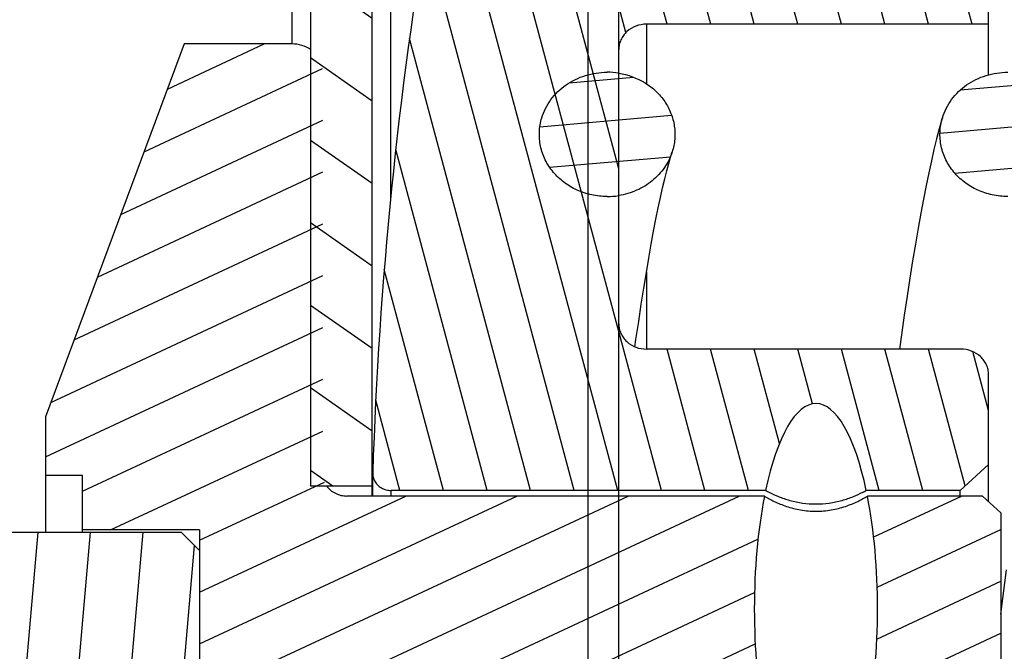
# Model space of a CAD drawing. Header units: inches. Extents: x 0 to 23.4, y 0 to 16.5.
# Tile 21 of 38: x 8.8 to 10, y 11.2 to 12. Entities that reach past the tile are written whole.
import ezdxf

# ---------------------------------------------------------------- set-up
doc = ezdxf.new("R2010")
doc.units = ezdxf.units.IN
doc.header["$LTSCALE"] = 1.2862204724
doc.header["$MEASUREMENT"] = 0
doc.layers.get('0').update_dxf_attribs({"linetype": 'CONTINUOUS'})
doc.layers.add('030__DIMS', color=7, linetype='CONTINUOUS')
doc.styles.get("Standard").update_dxf_attribs({"font": 'txt', "width": 0.8})
doc.dimstyles.new('DIMSTYLE_2', dxfattribs={"dimtxt": 0.15625, "dimasz": 0.1875, "dimexe": 0.125, "dimexo": 0.0625, "dimgap": 0.078125, "dimtad": 0, "dimtih": 1, "dimtoh": 1, "dimlfac": 0.5, "dimzin": 4, "dimdsep": 46, "dimtxsty": 'STANDARD', "dimblk": '_FILLED', "dimblk1": '_FILLED', "dimblk2": '_FILLED', "dimcen": 0.09, "dimazin": 1, "dimtfac": 1, "dimtofl": 0, "dimtmove": 0, "dimatfit": 3, "dimldrblk": '_FILLED', "dimfxl": 1, "dimtolj": 1, "dimtzin": 4, "dimarcsym": 0})

# ---------------------------------------------------------------- blocks, each defined once
blk = doc.blocks.new('_FILLED')
at = {"color": 0, "linetype": 'BYBLOCK'}
blk.add_solid([(0, 0), (-1, 0.1666666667), (-1, -0.1666666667)], dxfattribs=at)
blk = doc.blocks.new('*D1')
at = {"layer": '030__DIMS', "color": 7, "linetype": 'CONTINUOUS'}
for p, q in [((11.713686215, 11.7671579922), (11.713686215, 9.3507999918)), ((9.5247098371, 10.0213108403), (9.5247098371, 9.3507999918)), ((9.5247098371, 9.4757999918), (10.291073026, 9.4757999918)), ((11.713686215, 9.4757999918), (10.947323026, 9.4757999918))]:
    blk.add_line(p, q, dxfattribs=at)
at = {"layer": '030__DIMS', "color": 7, "linetype": 'CONTINUOUS', "xscale": 0.1875, "yscale": 0.1875, "zscale": 0.1875, "rotation": 180}
blk.add_blockref('_FILLED', (9.5247098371, 9.4757999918), dxfattribs=at)
at = {"layer": '030__DIMS', "color": 7, "linetype": 'CONTINUOUS', "xscale": 0.1875, "yscale": 0.1875, "zscale": 0.1875}
blk.add_blockref('_FILLED', (11.713686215, 9.4757999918), dxfattribs=at)
at = {"layer": '030__DIMS', "color": 7, "linetype": 'CONTINUOUS', "insert": (10.619198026, 9.5539249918), "char_height": 0.15625, "width": 1.125, "attachment_point": 2, "line_spacing_factor": 0.9}
blk.add_mtext('27.8\\PMUELLE L1', dxfattribs=at)

msp = doc.modelspace()

# ---------------------------------------------------------------- hatches: boundary and pattern name
at = {"linetype": 'CONTINUOUS'}
h = msp.add_hatch(dxfattribs=at)
h.set_pattern_fill('default__20', scale=0.2068860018, angle=5, style=0, pattern_type=0)
h.set_pattern_definition([(5, (0, 0), (-0.0180313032, 0.2060987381), [])])
edge = h.paths.add_edge_path()
edge.add_line((8.3042373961, 11.1373541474), (8.6034499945, 11.1373541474))
edge.add_line((8.6034499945, 11.1373541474), (8.6034499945, 10.9011336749))
edge.add_line((8.4223476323, 10.9011336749), (8.6034499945, 10.9011336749))
edge.add_line((8.4223476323, 10.9011336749), (8.4223476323, 10.3302675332))
edge.add_line((8.4223476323, 10.3302675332), (8.5010877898, 10.2515273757))
edge.add_line((8.5010877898, 10.2515273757), (9.1073870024, 10.2515273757))
edge.add_line((9.1073870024, 10.2515273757), (9.1310090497, 10.2279053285))
edge.add_line((9.1310090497, 10.2279053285), (9.1310090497, 10.0664880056))
edge.add_line((9.1310090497, 10.0664880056), (10.3908515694, 10.0664880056))
edge.add_line((10.3908515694, 10.0664880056), (10.4302216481, 10.0271179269))
edge.add_line((10.4302216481, 10.0271179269), (10.4302216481, 9.8302675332))
edge.add_line((10.4302216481, 9.8302675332), (10.3908515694, 9.7908974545))
edge.add_line((8.2648673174, 9.7908974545), (10.3908515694, 9.7908974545))
edge.add_line((8.2254972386, 9.8302675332), (8.2648673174, 9.7908974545))
edge.add_line((8.2254972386, 10.212157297), (8.2254972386, 9.8302675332))
edge.add_line((8.1625051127, 10.212157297), (8.2254972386, 10.212157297))
edge.add_line((8.1625051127, 10.212157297), (8.1625051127, 10.3105824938))
edge.add_line((8.1625051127, 10.3105824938), (7.4538436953, 10.3105824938))
edge.add_line((7.4538436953, 10.4877478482), (7.4538436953, 10.3105824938))
edge.add_line((7.4932137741, 10.5271179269), (7.4538436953, 10.4877478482))
edge.add_line((7.4932137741, 10.5271179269), (8.2254972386, 10.5271179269))
edge.add_line((8.2254972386, 10.9719998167), (8.2254972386, 10.5271179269))
edge.add_line((8.2254972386, 10.9719998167), (8.3042373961, 10.9719998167))
edge.add_line((8.3042373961, 11.1373541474), (8.3042373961, 10.9719998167))
edge = h.paths.add_edge_path()
edge.add_line((8.3042373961, 11.3735746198), (8.6034499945, 11.3735746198))
edge.add_line((8.3042373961, 11.5389289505), (8.3042373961, 11.3735746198))
edge.add_line((8.2254972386, 11.5389289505), (8.3042373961, 11.5389289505))
edge.add_line((8.2254972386, 11.9838108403), (8.2254972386, 11.5389289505))
edge.add_line((7.4932137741, 11.9838108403), (8.2254972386, 11.9838108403))
edge.add_line((7.4932137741, 11.9838108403), (7.4538436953, 12.023180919))
edge.add_line((7.4538436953, 12.2003462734), (7.4538436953, 12.023180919))
edge.add_line((8.1625051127, 12.2003462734), (7.4538436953, 12.2003462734))
edge.add_line((8.1625051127, 12.2003462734), (8.1625051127, 12.2987714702))
edge.add_line((8.1625051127, 12.2987714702), (8.2254972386, 12.2987714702))
edge.add_line((8.2254972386, 12.680661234), (8.2254972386, 12.2987714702))
edge.add_line((8.2254972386, 12.680661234), (8.2648673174, 12.7200313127))
edge.add_line((8.2648673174, 12.7200313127), (8.2648673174, 13.4183366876))
edge.add_line((8.2648673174, 13.4183366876), (8.3908515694, 13.5443209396))
edge.add_line((8.3908515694, 13.5443209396), (8.3908515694, 13.938021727))
edge.add_line((8.3908515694, 13.938021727), (8.434158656, 14.1191240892))
edge.add_line((8.434158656, 14.1191240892), (8.3908515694, 14.1348721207))
edge.add_line((8.3908515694, 14.1348721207), (8.434158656, 14.3159744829))
edge.add_line((8.434158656, 14.3159744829), (8.3908515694, 14.3263305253))
edge.add_line((8.3908515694, 14.3263305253), (8.434158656, 14.5074328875))
edge.add_line((8.434158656, 14.5074328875), (8.3908515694, 14.523180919))
edge.add_line((8.3908515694, 14.523180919), (8.434158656, 14.7042832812))
edge.add_line((8.434158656, 14.7042832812), (8.3908515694, 14.7200313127))
edge.add_line((8.3908515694, 14.7200313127), (8.434158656, 14.9011336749))
edge.add_line((8.434158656, 14.9011336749), (8.5207728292, 14.9011336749))
edge.add_line((8.5207728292, 12.2594013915), (8.5207728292, 14.9011336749))
edge.add_line((8.5207728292, 12.2594013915), (8.5010877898, 12.2594013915))
edge.add_line((8.4223476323, 12.180661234), (8.5010877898, 12.2594013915))
edge.add_line((8.4223476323, 12.180661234), (8.4223476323, 11.6097950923))
edge.add_line((8.4223476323, 11.6097950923), (8.6034499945, 11.6097950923))
edge.add_line((8.6034499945, 11.6097950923), (8.6034499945, 11.3735746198))
edge = h.paths.add_edge_path()
edge.add_line((9.0522688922, 12.7200313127), (10.3908515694, 12.7200313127))
edge.add_line((10.4302216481, 12.680661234), (10.3908515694, 12.7200313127))
edge.add_line((10.4302216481, 12.680661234), (10.4302216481, 12.4838108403))
edge.add_line((10.3908515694, 12.4444407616), (10.4302216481, 12.4838108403))
edge.add_line((9.1310090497, 12.4444407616), (10.3908515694, 12.4444407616))
edge.add_line((9.1310090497, 12.4444407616), (9.1310090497, 12.2830234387))
edge.add_line((9.1073870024, 12.2594013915), (9.1310090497, 12.2830234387))
edge.add_line((9.1073870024, 12.2594013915), (8.7963633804, 12.2594013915))
edge.add_line((8.7963633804, 12.2594013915), (8.7963633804, 14.9011336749))
edge.add_line((8.7963633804, 14.9011336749), (8.8829775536, 14.9011336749))
edge.add_line((8.9262846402, 14.7200313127), (8.8829775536, 14.9011336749))
edge.add_line((8.8829775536, 14.7042832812), (8.9262846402, 14.7200313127))
edge.add_line((8.9262846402, 14.523180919), (8.8829775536, 14.7042832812))
edge.add_line((8.8829775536, 14.5074328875), (8.9262846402, 14.523180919))
edge.add_line((8.9262846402, 14.3263305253), (8.8829775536, 14.5074328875))
edge.add_line((8.8829775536, 14.3159744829), (8.9262846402, 14.3263305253))
edge.add_line((8.9262846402, 14.1348721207), (8.8829775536, 14.3159744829))
edge.add_line((8.8829775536, 14.1191240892), (8.9262846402, 14.1348721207))
edge.add_line((8.9262846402, 13.938021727), (8.8829775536, 14.1191240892))
edge.add_line((8.9262846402, 13.5443209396), (8.9262846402, 13.938021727))
edge.add_line((9.0522688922, 13.4183366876), (8.9262846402, 13.5443209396))
edge.add_line((9.0522688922, 12.7200313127), (9.0522688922, 13.4183366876))
h = msp.add_hatch(dxfattribs=at)
h.set_pattern_fill('default__21', scale=0.222877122, angle=285, style=0, pattern_type=0)
h.set_pattern_definition([(285, (0, 0), (0.2152827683, 0.0576848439), [])])
edge = h.paths.add_edge_path()
edge.add_line((9.5247098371, 9.9464092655), (10.902662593, 9.9464092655))
edge.add_line((9.5247098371, 9.9464092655), (9.5247098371, 10.0822360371))
edge.add_line((9.5010877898, 10.1058580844), (9.5247098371, 10.0822360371))
edge.add_line((9.5010877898, 10.1058580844), (9.2333712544, 10.1058580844))
edge.add_line((9.2097492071, 10.1294801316), (9.2333712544, 10.1058580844))
edge.add_line((9.2097492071, 10.2082202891), (9.2097492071, 10.1294801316))
edge.add_line((9.2333712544, 10.2318423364), (9.2097492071, 10.2082202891))
edge.add_line((9.2333712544, 10.2318423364), (11.8869145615, 10.2318423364))
edge.add_line((11.8869145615, 10.8617635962), (11.8869145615, 10.2318423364))
edge.add_line((11.0837649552, 10.8617635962), (11.8869145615, 10.8617635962))
edge.add_line((11.0207728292, 10.9247557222), (11.0837649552, 10.8617635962))
edge.add_line((11.0207728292, 11.0586139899), (11.0207728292, 10.9247557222))
edge.add_line((11.0207728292, 11.0586139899), (12.2412452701, 11.0586139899))
edge.add_line((12.2412452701, 11.0586139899), (12.2412452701, 10.8223935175))
edge.add_line((12.2412452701, 10.8223935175), (12.2018751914, 10.7830234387))
edge.add_line((12.0837649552, 10.7830234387), (12.2018751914, 10.7830234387))
edge.add_line((12.0837649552, 10.7830234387), (12.0837649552, 10.0743620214))
edge.add_line((10.902662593, 10.0743620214), (12.0837649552, 10.0743620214))
edge.add_line((10.902662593, 10.0743620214), (10.902662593, 9.9464092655))
edge = h.paths.add_edge_path()
edge.add_line((9.5247098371, 12.5645195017), (10.902662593, 12.5645195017))
edge.add_line((10.902662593, 12.5645195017), (10.902662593, 12.4365667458))
edge.add_line((10.902662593, 12.4365667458), (12.0837649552, 12.4365667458))
edge.add_line((12.0837649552, 12.4365667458), (12.0837649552, 11.7279053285))
edge.add_line((12.0837649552, 11.7279053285), (12.2018751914, 11.7279053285))
edge.add_line((12.2412452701, 11.6885352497), (12.2018751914, 11.7279053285))
edge.add_line((12.2412452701, 11.6885352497), (12.2412452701, 11.4523147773))
edge.add_line((12.2412452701, 11.4523147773), (11.0207728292, 11.4523147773))
edge.add_line((11.0207728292, 11.586173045), (11.0207728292, 11.4523147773))
edge.add_line((11.0207728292, 11.586173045), (11.0837649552, 11.649165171))
edge.add_line((11.0837649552, 11.649165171), (11.8869145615, 11.649165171))
edge.add_line((11.8869145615, 12.2790864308), (11.8869145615, 11.649165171))
edge.add_line((9.2333712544, 12.2790864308), (11.8869145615, 12.2790864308))
edge.add_line((9.2333712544, 12.2790864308), (9.2097492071, 12.3027084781))
edge.add_line((9.2097492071, 12.3814486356), (9.2097492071, 12.3027084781))
edge.add_line((9.2097492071, 12.3814486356), (9.2333712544, 12.4050706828))
edge.add_line((9.5010877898, 12.4050706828), (9.2333712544, 12.4050706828))
edge.add_line((9.5010877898, 12.4050706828), (9.5247098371, 12.4286927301))
edge.add_line((9.5247098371, 12.4286927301), (9.5247098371, 12.5645195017))
h = msp.add_hatch(dxfattribs=at)
h.set_pattern_fill('default__22', scale=0.0864058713, angle=325, style=0, pattern_type=0)
h.set_pattern_definition([(325, (0, 0), (0.0495603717, 0.0707795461), [])])
edge = h.paths.add_edge_path()
edge.add_line((9.1310090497, 11.0979840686), (9.2097492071, 11.0979840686))
edge.add_line((9.2097492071, 11.0979840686), (9.2097492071, 10.0743620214))
edge.add_line((9.1310090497, 10.0743620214), (9.2097492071, 10.0743620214))
edge.add_line((9.1310090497, 11.0979840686), (9.1310090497, 10.0743620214))
edge = h.paths.add_edge_path()
edge.add_line((9.1310090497, 11.4129446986), (9.2097492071, 11.4129446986))
edge.add_line((9.1310090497, 12.4365667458), (9.1310090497, 11.4129446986))
edge.add_line((9.1310090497, 12.4365667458), (9.2097492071, 12.4365667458))
edge.add_line((9.2097492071, 12.4365667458), (9.2097492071, 11.4129446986))
h = msp.add_hatch(dxfattribs=at)
h.set_pattern_fill('default__24', scale=0.0537671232, angle=285, style=0, pattern_type=0)
h.set_pattern_definition([(285, (0, 0), (0.0519350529, 0.0139159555), [])])
edge = h.paths.add_edge_path()
edge.add_line((9.5247098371, 11.970497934), (9.5247098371, 11.6202037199))
edge.add_ellipse((9.5601429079, 11.6202037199), major_axis=(0.0354330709, 0), ratio=0.9172652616, start_angle=-180, end_angle=-90)
edge.add_line((9.9617177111, 11.5877021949), (9.5601429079, 11.5877021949))
edge.add_ellipse((9.9617177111, 11.5552006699), major_axis=(0.0354330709, -0), ratio=0.9172652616, start_angle=0, end_angle=90)
edge.add_line((9.997150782, 11.5552006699), (9.997150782, 11.4403619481))
edge.add_line((9.997150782, 11.4403619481), (9.9609303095, 11.407138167))
edge.add_line((9.9609303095, 11.407138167), (9.8409680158, 11.407138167))
edge.add_spline(control_points=[(9.776678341, 11.5181596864), (9.779146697, 11.5181596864), (9.7840841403, 11.5174089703), (9.791759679, 11.5137150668), (9.7989050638, 11.5078520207), (9.8055317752, 11.5002436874), (9.8116772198, 11.4911276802), (9.8174109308, 11.4806251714), (9.8227797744, 11.4687836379), (9.8278181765, 11.4555944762), (9.8325436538, 11.441008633), (9.8369516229, 11.4249762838), (9.8396717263, 11.4132538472), (9.8409680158, 11.407138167)], knot_values=[0, 0, 0, 0, 0.0909090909, 0.1818181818, 0.2727272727, 0.3636363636, 0.4545454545, 0.5454545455, 0.6363636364, 0.7272727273, 0.8181818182, 0.9090909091, 1, 1, 1, 1], degree=3, periodic=0)
edge.add_spline(control_points=[(9.776678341, 11.5181596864), (9.773959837, 11.5181596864), (9.7685397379, 11.5172532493), (9.7601274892, 11.5127921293), (9.7524298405, 11.505834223), (9.7453475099, 11.4968910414), (9.7388115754, 11.4862015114), (9.7327411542, 11.4738818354), (9.7270840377, 11.45995309), (9.7218028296, 11.4443501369), (9.7168838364, 11.4269571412), (9.7138362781, 11.4139677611), (9.7123886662, 11.407138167)], knot_values=[0, 0, 0, 0, 0.1, 0.2, 0.3, 0.4, 0.5, 0.6, 0.7, 0.8, 0.9, 1, 1, 1, 1], degree=3, periodic=0)
edge.add_line((9.7123886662, 11.407138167), (9.2340390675, 11.407138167))
edge.add_ellipse((9.2340390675, 11.4288058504), major_axis=(0.0236220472, -0), ratio=0.9172652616, start_angle=178.434449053, end_angle=-90)
edge.add_ellipse((15.5763830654, 11.2554643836), major_axis=(6.3687807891, 0), ratio=0.9172652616, start_angle=171.8831831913, end_angle=178.434449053)
edge.add_ellipse((9.3221206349, 12.1474506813), major_axis=(0.0393700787, -0), ratio=0.9172652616, start_angle=90, end_angle=171.8831831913)
edge.add_line((9.997150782, 12.1835634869), (9.3221206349, 12.1835634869))
edge.add_line((9.997150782, 12.1835634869), (9.997150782, 12.002999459))
edge.add_line((9.997150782, 12.002999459), (9.5601429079, 12.002999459))
edge.add_ellipse((9.5601429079, 11.970497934), major_axis=(0.0354330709, 0), ratio=0.9172652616, start_angle=90, end_angle=180)
edge = h.paths.add_edge_path()
edge.add_line((9.5247098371, 10.8907250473), (9.5247098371, 10.5404308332))
edge.add_ellipse((9.5601429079, 10.5404308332), major_axis=(0.0354330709, 0), ratio=0.9172652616, start_angle=540, end_angle=630, ccw=False)
edge.add_line((9.997150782, 10.5079293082), (9.5601429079, 10.5079293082))
edge.add_line((9.997150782, 10.5079293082), (9.997150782, 10.3273652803))
edge.add_line((9.997150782, 10.3273652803), (9.3221206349, 10.3273652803))
edge.add_ellipse((9.3221206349, 10.3634780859), major_axis=(0.0393700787, 0), ratio=0.9172652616, start_angle=188.1168168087, end_angle=270, ccw=False)
edge.add_ellipse((15.5763830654, 11.2554643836), major_axis=(6.3687807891, -0), ratio=0.9172652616, start_angle=181.565550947, end_angle=188.1168168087, ccw=False)
edge.add_ellipse((9.2340390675, 11.0821229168), major_axis=(0.0236220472, 0), ratio=0.9172652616, start_angle=450, end_angle=541.565550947, ccw=False)
edge.add_line((9.7123886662, 11.1037906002), (9.2340390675, 11.1037906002))
edge.add_spline(control_points=[(9.7123886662, 11.1037906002), (9.7136849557, 11.09767492), (9.7164050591, 11.0859524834), (9.7208130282, 11.0699201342), (9.7255385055, 11.055334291), (9.7305769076, 11.0421451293), (9.7359457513, 11.0303035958), (9.7416794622, 11.019801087), (9.7478249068, 11.0106850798), (9.7544516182, 11.0030767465), (9.761597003, 10.9972137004), (9.7692725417, 10.9935197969), (9.774209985, 10.9927690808), (9.776678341, 10.9927690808)], knot_values=[0, 0, 0, 0, 0.0909090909, 0.1818181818, 0.2727272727, 0.3636363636, 0.4545454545, 0.5454545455, 0.6363636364, 0.7272727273, 0.8181818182, 0.9090909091, 1, 1, 1, 1], degree=3, periodic=0)
edge.add_spline(control_points=[(9.8409680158, 11.1037906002), (9.8395204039, 11.0969610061), (9.8364728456, 11.083971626), (9.8315538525, 11.0665786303), (9.8262726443, 11.0509756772), (9.8206155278, 11.0370469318), (9.8145451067, 11.0247272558), (9.8080091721, 11.0140377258), (9.8009268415, 11.0050945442), (9.7932291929, 10.9981366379), (9.7848169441, 10.9936755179), (9.7793968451, 10.9927690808), (9.776678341, 10.9927690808)], knot_values=[0, 0, 0, 0, 0.1, 0.2, 0.3, 0.4, 0.5, 0.6, 0.7, 0.8, 0.9, 1, 1, 1, 1], degree=3, periodic=0)
edge.add_line((9.9609303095, 11.1037906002), (9.8409680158, 11.1037906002))
edge.add_line((9.997150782, 11.0705668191), (9.9609303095, 11.1037906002))
edge.add_line((9.997150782, 11.0705668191), (9.997150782, 10.9557280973))
edge.add_ellipse((9.9617177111, 10.9557280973), major_axis=(0.0354330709, -0), ratio=0.9172652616, start_angle=270, end_angle=360, ccw=False)
edge.add_line((9.9617177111, 10.9232265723), (9.5601429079, 10.9232265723))
edge.add_ellipse((9.5601429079, 10.8907250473), major_axis=(0.0354330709, -0), ratio=0.9172652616, start_angle=450, end_angle=540, ccw=False)
h = msp.add_hatch(dxfattribs=at)
h.set_pattern_fill('default__23', scale=0.0600140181, angle=205, style=0, pattern_type=0)
h.set_pattern_definition([(205, (0, 0), (0.02536302, -0.054391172), [])])
edge = h.paths.add_edge_path()
edge.add_line((8.9892767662, 11.3565802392), (8.9892767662, 11.154348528))
edge.add_line((8.9892767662, 11.3565802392), (8.839670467, 11.3565802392))
edge.add_line((8.839670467, 11.3565802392), (8.839670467, 11.4262163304))
edge.add_line((8.839670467, 11.4262163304), (8.7924263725, 11.4262163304))
edge.add_line((8.7924263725, 11.5010314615), (8.7924263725, 11.4262163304))
edge.add_line((8.9695917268, 11.9777204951), (8.7924263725, 11.5010314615))
edge.add_line((9.1073870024, 11.9777204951), (8.9695917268, 11.9777204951))
edge.add_ellipse((9.1073870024, 11.9416076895), major_axis=(0.0393700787, 0), ratio=0.9172652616, start_angle=0, end_angle=90)
edge.add_line((9.1467570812, 11.9416076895), (9.1467570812, 11.4280835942))
edge.add_ellipse((9.1774657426, 11.4280835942), major_axis=(0.0307086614, 0), ratio=0.9172652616, start_angle=-180, end_angle=-90)
edge.add_line((9.710911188, 11.3999156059), (9.1774657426, 11.3999156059))
edge.add_spline(control_points=[(9.710911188, 11.3999156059), (9.706633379, 11.3782375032), (9.7002881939, 11.332816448), (9.6967614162, 11.2553293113), (9.7002952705, 11.1781105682), (9.706633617, 11.1326900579), (9.710911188, 11.1110131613)], knot_values=[0, 0, 0, 0, 0.25, 0.5, 0.75, 1, 1, 1, 1], degree=3, periodic=0)
edge.add_line((9.710911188, 11.1110131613), (9.1774657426, 11.1110131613))
edge.add_ellipse((9.1774657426, 11.082845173), major_axis=(0.0307086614, -0), ratio=0.9172652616, start_angle=450, end_angle=540, ccw=False)
edge.add_line((9.1467570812, 11.082845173), (9.1467570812, 10.5693210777))
edge.add_ellipse((9.1073870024, 10.5693210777), major_axis=(0.0393700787, -0), ratio=0.9172652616, start_angle=270, end_angle=360, ccw=False)
edge.add_line((9.1073870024, 10.5332082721), (8.9695917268, 10.5332082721))
edge.add_line((8.9695917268, 10.5332082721), (8.7924263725, 11.0098973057))
edge.add_line((8.7924263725, 11.0847124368), (8.7924263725, 11.0098973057))
edge.add_line((8.839670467, 11.0847124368), (8.7924263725, 11.0847124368))
edge.add_line((8.839670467, 11.154348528), (8.839670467, 11.0847124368))
edge.add_line((8.9892767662, 11.154348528), (8.839670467, 11.154348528))
edge = h.paths.add_edge_path()
edge.add_line((10.0128988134, 11.3782479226), (10.0128988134, 11.1326808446))
edge.add_line((9.9892767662, 11.1110131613), (10.0128988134, 11.1326808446))
edge.add_line((9.9892767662, 11.1110131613), (9.842445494, 11.1110131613))
edge.add_spline(control_points=[(9.842445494, 11.3999156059), (9.846723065, 11.3782387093), (9.8530614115, 11.332818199), (9.8565952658, 11.2555994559), (9.8530684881, 11.1781123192), (9.8467233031, 11.132691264), (9.842445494, 11.1110131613)], knot_values=[0, 0, 0, 0, 0.25, 0.5, 0.75, 1, 1, 1, 1], degree=3, periodic=0)
edge.add_line((9.9892767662, 11.3999156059), (9.842445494, 11.3999156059))
edge.add_line((9.9892767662, 11.3999156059), (10.0128988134, 11.3782479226))
h = msp.add_hatch(dxfattribs=at)
h.set_pattern_fill('default__25', scale=0.0526571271, angle=5, style=0, pattern_type=0)
h.set_pattern_definition([(5, (0, 0), (-0.004589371, 0.0524567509), [])])
edge = h.paths.add_edge_path()
edge.add_spline(control_points=[(9.7657957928, 10.7282174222), (9.7718937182, 10.7282174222), (9.7838107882, 10.7270269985), (9.801197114, 10.7218832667), (9.817054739, 10.7135501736), (9.8305338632, 10.7023728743), (9.8413208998, 10.6887645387), (9.8487664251, 10.6735917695), (9.852533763, 10.6570828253), (9.8525342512, 10.6404590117), (9.8487670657, 10.6239487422), (9.8413229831, 10.6087770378), (9.8305341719, 10.5951659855), (9.8170577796, 10.5839902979), (9.801196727, 10.5756550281), (9.7838141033, 10.5705122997), (9.7718950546, 10.5693210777), (9.7657957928, 10.5693210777)], knot_values=[0, 0, 0, 0, 0.0666666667, 0.1333333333, 0.2, 0.2666666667, 0.3333333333, 0.4, 0.4666666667, 0.5333333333, 0.6, 0.6666666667, 0.7333333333, 0.8, 0.8666666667, 0.9333333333, 1, 1, 1, 1], degree=3, periodic=0)
edge.add_spline(control_points=[(9.7657957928, 10.5693210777), (9.7596978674, 10.5693210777), (9.7477807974, 10.5705115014), (9.7303944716, 10.5756552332), (9.7145368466, 10.5839883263), (9.7010577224, 10.5951656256), (9.6902706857, 10.6087739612), (9.6828251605, 10.6239467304), (9.6790578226, 10.6404556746), (9.6790573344, 10.6570794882), (9.6828245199, 10.6735897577), (9.6902686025, 10.6887614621), (9.7010574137, 10.7023725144), (9.714533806, 10.713548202), (9.7303948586, 10.7218834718), (9.7477774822, 10.7270262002), (9.759696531, 10.7282174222), (9.7657957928, 10.7282174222)], knot_values=[0, 0, 0, 0, 0.0666666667, 0.1333333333, 0.2, 0.2666666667, 0.3333333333, 0.4, 0.4666666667, 0.5333333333, 0.6, 0.6666666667, 0.7333333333, 0.8, 0.8666666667, 0.9333333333, 1, 1, 1, 1], degree=3, periodic=0)
edge = h.paths.add_edge_path()
edge.add_spline(control_points=[(10.2776068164, 10.7282174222), (10.2837047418, 10.7282174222), (10.2956218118, 10.7270269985), (10.3130081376, 10.7218832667), (10.3288657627, 10.7135501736), (10.3423448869, 10.7023728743), (10.3531319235, 10.6887645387), (10.3605774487, 10.6735917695), (10.3643447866, 10.6570828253), (10.3643452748, 10.6404590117), (10.3605780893, 10.6239487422), (10.3531340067, 10.6087770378), (10.3423451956, 10.5951659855), (10.3288688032, 10.5839902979), (10.3130077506, 10.5756550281), (10.295625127, 10.5705122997), (10.2837060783, 10.5693210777), (10.2776068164, 10.5693210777)], knot_values=[0, 0, 0, 0, 0.0666666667, 0.1333333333, 0.2, 0.2666666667, 0.3333333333, 0.4, 0.4666666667, 0.5333333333, 0.6, 0.6666666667, 0.7333333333, 0.8, 0.8666666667, 0.9333333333, 1, 1, 1, 1], degree=3, periodic=0)
edge.add_spline(control_points=[(10.2776068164, 10.5693210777), (10.271508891, 10.5693210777), (10.259591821, 10.5705115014), (10.2422054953, 10.5756552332), (10.2263478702, 10.5839883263), (10.212868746, 10.5951656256), (10.2020817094, 10.6087739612), (10.1946361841, 10.6239467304), (10.1908688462, 10.6404556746), (10.1908683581, 10.6570794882), (10.1946355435, 10.6735897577), (10.2020796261, 10.6887614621), (10.2128684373, 10.7023725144), (10.2263448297, 10.713548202), (10.2422058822, 10.7218834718), (10.2595885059, 10.7270262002), (10.2715075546, 10.7282174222), (10.2776068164, 10.7282174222)], knot_values=[0, 0, 0, 0, 0.0666666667, 0.1333333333, 0.2, 0.2666666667, 0.3333333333, 0.4, 0.4666666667, 0.5333333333, 0.6, 0.6666666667, 0.7333333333, 0.8, 0.8666666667, 0.9333333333, 1, 1, 1, 1], degree=3, periodic=0)
edge = h.paths.add_edge_path()
edge.add_spline(control_points=[(9.509890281, 11.9416076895), (9.5159897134, 11.9416076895), (9.5279090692, 11.9404163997), (9.545292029, 11.9352734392), (9.561153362, 11.9269377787), (9.5746299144, 11.9157615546), (9.5854188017, 11.9021497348), (9.5928627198, 11.8869769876), (9.5966292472, 11.8704655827), (9.5966277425, 11.8538417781), (9.5928597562, 11.8373339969), (9.5854141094, 11.822162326), (9.5746272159, 11.8085547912), (9.5611482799, 11.7973779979), (9.5452908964, 11.7890452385), (9.5279048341, 11.783901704), (9.5159880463, 11.782711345), (9.509890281, 11.782711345)], knot_values=[0, 0, 0, 0, 0.0666666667, 0.1333333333, 0.2, 0.2666666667, 0.3333333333, 0.4, 0.4666666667, 0.5333333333, 0.6, 0.6666666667, 0.7333333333, 0.8, 0.8666666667, 0.9333333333, 1, 1, 1, 1], degree=3, periodic=0)
edge.add_spline(control_points=[(9.509890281, 11.782711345), (9.5037908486, 11.782711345), (9.4918714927, 11.7839026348), (9.4744885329, 11.7890455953), (9.4586272, 11.7973812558), (9.4451506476, 11.8085574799), (9.4343617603, 11.8221692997), (9.4269178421, 11.8373420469), (9.4231513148, 11.8538534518), (9.4231528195, 11.8704772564), (9.4269208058, 11.8869850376), (9.4343664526, 11.9021567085), (9.4451533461, 11.9157642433), (9.458632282, 11.9269410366), (9.4744896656, 11.935273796), (9.4918757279, 11.9404173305), (9.5037925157, 11.9416076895), (9.509890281, 11.9416076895)], knot_values=[0, 0, 0, 0, 0.0666666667, 0.1333333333, 0.2, 0.2666666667, 0.3333333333, 0.4, 0.4666666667, 0.5333333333, 0.6, 0.6666666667, 0.7333333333, 0.8, 0.8666666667, 0.9333333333, 1, 1, 1, 1], degree=3, periodic=0)
edge = h.paths.add_edge_path()
edge.add_spline(control_points=[(10.0217013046, 11.9416076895), (10.027800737, 11.9416076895), (10.0397200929, 11.9404163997), (10.0571030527, 11.9352734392), (10.0729643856, 11.9269377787), (10.086440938, 11.9157615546), (10.0972298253, 11.9021497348), (10.1046737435, 11.8869769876), (10.1084402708, 11.8704655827), (10.1084387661, 11.8538417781), (10.1046707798, 11.8373339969), (10.097225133, 11.822162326), (10.0864382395, 11.8085547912), (10.0729593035, 11.7973779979), (10.05710192, 11.7890452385), (10.0397158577, 11.783901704), (10.0277990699, 11.782711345), (10.0217013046, 11.782711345)], knot_values=[0, 0, 0, 0, 0.0666666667, 0.1333333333, 0.2, 0.2666666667, 0.3333333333, 0.4, 0.4666666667, 0.5333333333, 0.6, 0.6666666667, 0.7333333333, 0.8, 0.8666666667, 0.9333333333, 1, 1, 1, 1], degree=3, periodic=0)
edge.add_spline(control_points=[(10.0217013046, 11.782711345), (10.0156018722, 11.782711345), (10.0036825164, 11.7839026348), (9.9862995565, 11.7890455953), (9.9704382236, 11.7973812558), (9.9569616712, 11.8085574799), (9.9461727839, 11.8221692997), (9.9387288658, 11.8373420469), (9.9349623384, 11.8538534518), (9.9349638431, 11.8704772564), (9.9387318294, 11.8869850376), (9.9461774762, 11.9021567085), (9.9569643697, 11.9157642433), (9.9704433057, 11.9269410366), (9.9863006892, 11.935273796), (10.0036867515, 11.9404173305), (10.0156035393, 11.9416076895), (10.0217013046, 11.9416076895)], knot_values=[0, 0, 0, 0, 0.0666666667, 0.1333333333, 0.2, 0.2666666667, 0.3333333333, 0.4, 0.4666666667, 0.5333333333, 0.6, 0.6666666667, 0.7333333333, 0.8, 0.8666666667, 0.9333333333, 1, 1, 1, 1], degree=3, periodic=0)
edge = h.paths.add_edge_path()
edge.add_spline(control_points=[(10.78941784, 10.7282174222), (10.7955157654, 10.7282174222), (10.8074328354, 10.7270269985), (10.8248191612, 10.7218832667), (10.8406767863, 10.7135501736), (10.8541559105, 10.7023728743), (10.8649429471, 10.6887645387), (10.8723884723, 10.6735917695), (10.8761558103, 10.6570828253), (10.8761562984, 10.6404590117), (10.872389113, 10.6239487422), (10.8649450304, 10.6087770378), (10.8541562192, 10.5951659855), (10.8406798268, 10.5839902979), (10.8248187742, 10.5756550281), (10.8074361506, 10.5705122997), (10.7955171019, 10.5693210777), (10.78941784, 10.5693210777)], knot_values=[0, 0, 0, 0, 0.0666666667, 0.1333333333, 0.2, 0.2666666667, 0.3333333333, 0.4, 0.4666666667, 0.5333333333, 0.6, 0.6666666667, 0.7333333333, 0.8, 0.8666666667, 0.9333333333, 1, 1, 1, 1], degree=3, periodic=0)
edge.add_spline(control_points=[(10.78941784, 10.5693210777), (10.7833199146, 10.5693210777), (10.7714028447, 10.5705115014), (10.7540165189, 10.5756552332), (10.7381588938, 10.5839883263), (10.7246797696, 10.5951656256), (10.713892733, 10.6087739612), (10.7064472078, 10.6239467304), (10.7026798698, 10.6404556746), (10.7026793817, 10.6570794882), (10.7064465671, 10.6735897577), (10.7138906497, 10.6887614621), (10.7246794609, 10.7023725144), (10.7381558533, 10.713548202), (10.7540169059, 10.7218834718), (10.7713995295, 10.7270262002), (10.7833185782, 10.7282174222), (10.78941784, 10.7282174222)], knot_values=[0, 0, 0, 0, 0.0666666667, 0.1333333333, 0.2, 0.2666666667, 0.3333333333, 0.4, 0.4666666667, 0.5333333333, 0.6, 0.6666666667, 0.7333333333, 0.8, 0.8666666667, 0.9333333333, 1, 1, 1, 1], degree=3, periodic=0)
edge = h.paths.add_edge_path()
edge.add_spline(control_points=[(11.3012288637, 10.7282174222), (11.3073267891, 10.7282174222), (11.319243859, 10.7270269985), (11.3366301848, 10.7218832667), (11.3524878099, 10.7135501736), (11.3659669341, 10.7023728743), (11.3767539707, 10.6887645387), (11.384199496, 10.6735917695), (11.3879668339, 10.6570828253), (11.387967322, 10.6404590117), (11.3842001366, 10.6239487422), (11.376756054, 10.6087770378), (11.3659672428, 10.5951659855), (11.3524908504, 10.5839902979), (11.3366297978, 10.5756550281), (11.3192471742, 10.5705122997), (11.3073281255, 10.5693210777), (11.3012288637, 10.5693210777)], knot_values=[0, 0, 0, 0, 0.0666666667, 0.1333333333, 0.2, 0.2666666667, 0.3333333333, 0.4, 0.4666666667, 0.5333333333, 0.6, 0.6666666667, 0.7333333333, 0.8, 0.8666666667, 0.9333333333, 1, 1, 1, 1], degree=3, periodic=0)
edge.add_spline(control_points=[(11.3012288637, 10.5693210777), (11.2951309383, 10.5693210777), (11.2832138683, 10.5705115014), (11.2658275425, 10.5756552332), (11.2499699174, 10.5839883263), (11.2364907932, 10.5951656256), (11.2257037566, 10.6087739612), (11.2182582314, 10.6239467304), (11.2144908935, 10.6404556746), (11.2144904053, 10.6570794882), (11.2182575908, 10.6735897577), (11.2257016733, 10.6887614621), (11.2364904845, 10.7023725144), (11.2499668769, 10.713548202), (11.2658279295, 10.7218834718), (11.2832105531, 10.7270262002), (11.2951296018, 10.7282174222), (11.3012288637, 10.7282174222)], knot_values=[0, 0, 0, 0, 0.0666666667, 0.1333333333, 0.2, 0.2666666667, 0.3333333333, 0.4, 0.4666666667, 0.5333333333, 0.6, 0.6666666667, 0.7333333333, 0.8, 0.8666666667, 0.9333333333, 1, 1, 1, 1], degree=3, periodic=0)
edge = h.paths.add_edge_path()
edge.add_spline(control_points=[(10.5335123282, 11.9416076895), (10.5396117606, 11.9416076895), (10.5515311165, 11.9404163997), (10.5689140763, 11.9352734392), (10.5847754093, 11.9269377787), (10.5982519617, 11.9157615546), (10.6090408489, 11.9021497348), (10.6164847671, 11.8869769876), (10.6202512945, 11.8704655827), (10.6202497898, 11.8538417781), (10.6164818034, 11.8373339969), (10.6090361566, 11.822162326), (10.5982492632, 11.8085547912), (10.5847703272, 11.7973779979), (10.5689129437, 11.7890452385), (10.5515268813, 11.783901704), (10.5396100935, 11.782711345), (10.5335123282, 11.782711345)], knot_values=[0, 0, 0, 0, 0.0666666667, 0.1333333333, 0.2, 0.2666666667, 0.3333333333, 0.4, 0.4666666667, 0.5333333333, 0.6, 0.6666666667, 0.7333333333, 0.8, 0.8666666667, 0.9333333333, 1, 1, 1, 1], degree=3, periodic=0)
edge.add_spline(control_points=[(10.5335123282, 11.782711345), (10.5274128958, 11.782711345), (10.51549354, 11.7839026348), (10.4981105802, 11.7890455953), (10.4822492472, 11.7973812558), (10.4687726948, 11.8085574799), (10.4579838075, 11.8221692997), (10.4505398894, 11.8373420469), (10.446773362, 11.8538534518), (10.4467748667, 11.8704772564), (10.450542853, 11.8869850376), (10.4579884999, 11.9021567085), (10.4687753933, 11.9157642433), (10.4822543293, 11.9269410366), (10.4981117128, 11.935273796), (10.5154977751, 11.9404173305), (10.5274145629, 11.9416076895), (10.5335123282, 11.9416076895)], knot_values=[0, 0, 0, 0, 0.0666666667, 0.1333333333, 0.2, 0.2666666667, 0.3333333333, 0.4, 0.4666666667, 0.5333333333, 0.6, 0.6666666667, 0.7333333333, 0.8, 0.8666666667, 0.9333333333, 1, 1, 1, 1], degree=3, periodic=0)
edge = h.paths.add_edge_path()
edge.add_spline(control_points=[(11.0453233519, 11.9416076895), (11.0514227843, 11.9416076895), (11.0633421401, 11.9404163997), (11.0807250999, 11.9352734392), (11.0965864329, 11.9269377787), (11.1100629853, 11.9157615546), (11.1208518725, 11.9021497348), (11.1282957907, 11.8869769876), (11.1320623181, 11.8704655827), (11.1320608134, 11.8538417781), (11.128292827, 11.8373339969), (11.1208471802, 11.822162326), (11.1100602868, 11.8085547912), (11.0965813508, 11.7973779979), (11.0807239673, 11.7890452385), (11.063337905, 11.783901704), (11.0514211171, 11.782711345), (11.0453233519, 11.782711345)], knot_values=[0, 0, 0, 0, 0.0666666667, 0.1333333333, 0.2, 0.2666666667, 0.3333333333, 0.4, 0.4666666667, 0.5333333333, 0.6, 0.6666666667, 0.7333333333, 0.8, 0.8666666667, 0.9333333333, 1, 1, 1, 1], degree=3, periodic=0)
edge.add_spline(control_points=[(11.0453233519, 11.782711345), (11.0392239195, 11.782711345), (11.0273045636, 11.7839026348), (11.0099216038, 11.7890455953), (10.9940602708, 11.7973812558), (10.9805837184, 11.8085574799), (10.9697948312, 11.8221692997), (10.962350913, 11.8373420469), (10.9585843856, 11.8538534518), (10.9585858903, 11.8704772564), (10.9623538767, 11.8869850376), (10.9697995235, 11.9021567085), (10.9805864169, 11.9157642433), (10.9940653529, 11.9269410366), (11.0099227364, 11.935273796), (11.0273087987, 11.9404173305), (11.0392255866, 11.9416076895), (11.0453233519, 11.9416076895)], knot_values=[0, 0, 0, 0, 0.0666666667, 0.1333333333, 0.2, 0.2666666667, 0.3333333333, 0.4, 0.4666666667, 0.5333333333, 0.6, 0.6666666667, 0.7333333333, 0.8, 0.8666666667, 0.9333333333, 1, 1, 1, 1], degree=3, periodic=0)
h = msp.add_hatch(dxfattribs=at)
h.set_pattern_fill('default__18', scale=0.0668958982, angle=85, style=0, pattern_type=0)
h.set_pattern_definition([(85, (0, 0), (-0.0666413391, 0.0058303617), [])])
edge = h.paths.add_edge_path()
edge.add_line((8.9892767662, 11.3302675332), (8.9892767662, 11.180661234))
edge.add_line((8.9892767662, 11.180661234), (8.965654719, 11.1570391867))
edge.add_line((8.2491192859, 11.1570391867), (8.965654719, 11.1570391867))
edge.add_line((8.2491192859, 11.1570391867), (8.2254972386, 11.1334171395))
edge.add_line((8.2254972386, 11.1334171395), (8.2254972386, 11.0507399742))
edge.add_line((8.2254972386, 11.0507399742), (8.0286468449, 11.0507399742))
edge.add_line((8.0286468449, 11.1767242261), (8.0286468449, 11.0507399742))
edge.add_line((7.6743161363, 11.1767242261), (8.0286468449, 11.1767242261))
edge.add_line((7.650694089, 11.2003462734), (7.6743161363, 11.1767242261))
edge.add_line((7.650694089, 11.3105824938), (7.650694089, 11.2003462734))
edge.add_line((7.650694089, 11.3105824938), (7.6743161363, 11.3342045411))
edge.add_line((7.6743161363, 11.3342045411), (8.0286468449, 11.3342045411))
edge.add_line((8.0286468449, 11.460188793), (8.0286468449, 11.3342045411))
edge.add_line((8.0286468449, 11.460188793), (8.0522688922, 11.4838108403))
edge.add_line((8.0522688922, 11.4838108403), (8.2018751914, 11.4838108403))
edge.add_line((8.2254972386, 11.460188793), (8.2018751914, 11.4838108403))
edge.add_line((8.2254972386, 11.460188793), (8.2254972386, 11.3775116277))
edge.add_line((8.2491192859, 11.3538895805), (8.2254972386, 11.3775116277))
edge.add_line((8.2491192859, 11.3538895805), (8.965654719, 11.3538895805))
edge.add_line((8.9892767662, 11.3302675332), (8.965654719, 11.3538895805))

# ---------------------------------------------------------------- linework, layer by layer
at = {"color": 7, "linetype": 'CONTINUOUS'}
for p, q in [((9.4853397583, 12.5645195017), (9.4853397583, 9.9464092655)), ((9.1310090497, 12.4444407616), (9.1310090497, 11.4129446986)), ((9.2097492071, 11.3999156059), (9.2097492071, 12.4365667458)), ((9.5247098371, 10.0838108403), (9.5247098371, 12.4271179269)), ((9.2333712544, 11.7790839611), (9.2333712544, 12.2790864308)), ((9.1073870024, 11.9777204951), (9.1073870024, 12.2594013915)), ((9.997150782, 11.9382308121), (9.997150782, 12.1835634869)), ((9.997150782, 12.002999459), (9.5601429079, 12.002999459)), ((8.9695917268, 11.9777204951), (8.7924263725, 11.5010314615)), ((9.1073870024, 11.9777204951), (8.9695917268, 11.9777204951)), ((9.9617177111, 11.5877021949), (9.5601429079, 11.5877021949)), ((9.997150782, 11.3926930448), (9.997150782, 11.5552006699)), ((8.7924263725, 11.5010314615), (8.7924263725, 11.3538895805)), ((9.997150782, 11.4403619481), (9.9609303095, 11.407138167)), ((8.839670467, 11.4262163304), (8.7924263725, 11.4262163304)), ((8.839670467, 11.3538895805), (8.839670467, 11.4262163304)), ((9.2104170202, 11.3999156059), (9.2104170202, 11.4288058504)), ((9.2104274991, 11.4294511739), (9.2104170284, 11.4288239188)), ((9.1310090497, 11.4129446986), (9.2097492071, 11.4129446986)), ((9.710911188, 11.3999156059), (9.1774657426, 11.3999156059)), ((9.7123886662, 11.407138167), (9.2340390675, 11.407138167)), ((9.9609303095, 11.407138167), (9.8409680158, 11.407138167)), ((9.9892767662, 11.3999156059), (9.842445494, 11.3999156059)), ((9.9609303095, 11.3999156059), (9.9609303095, 11.407138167)), ((9.9892767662, 11.3999156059), (10.0128988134, 11.3782479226)), ((10.0128988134, 11.3782479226), (10.0128988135, 11.1216061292)), ((8.2491192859, 11.3538895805), (8.965654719, 11.3538895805)), ((8.9892767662, 11.3565802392), (8.839670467, 11.3565802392)), ((8.9892767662, 11.3302675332), (8.965654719, 11.3538895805)), ((8.9892767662, 11.3565802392), (8.9892767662, 11.154348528))]:
    msp.add_line(p, q, dxfattribs=at)
at = {"color": 9, "linetype": 'CONTINUOUS'}
for p, q in [((9.5601429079, 12.002999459), (9.5601429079, 11.9268273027)), ((9.5601429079, 11.6860783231), (9.5601429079, 11.5877021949)), ((9.2340390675, 11.3999156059), (9.2340390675, 11.407138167))]:
    msp.add_line(p, q, dxfattribs=at)
at = {"color": 7, "linetype": 'CONTINUOUS'}
for points in [[(9.9382012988, 11.8832624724), (9.9375625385, 11.8811092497), (9.9341643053, 11.869122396), (9.9308022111, 11.8563755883), (9.9274552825, 11.8428059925), (9.9241118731, 11.8283762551), (9.920760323, 11.8130419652), (9.9173936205, 11.7967743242), (9.9140046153, 11.7795409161), (9.9105896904, 11.7613255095), (9.9071447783, 11.7421097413), (9.9036684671, 11.7218910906), (9.9001591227, 11.7006683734), (9.896615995, 11.678448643), (9.8930383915, 11.6552428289), (9.8894262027, 11.6310694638), (9.8857793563, 11.6059515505), (9.8831987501, 11.5877021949)], [(9.5454285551, 11.5907292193), (9.5467704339, 11.6000241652), (9.5501905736, 11.6230688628), (9.5535403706, 11.6449781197), (9.5568232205, 11.6657753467), (9.5600440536, 11.6854947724), (9.5632023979, 11.7041389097), (9.5662991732, 11.7217218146), (9.5693334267, 11.7382496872), (9.572304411, 11.7537332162), (9.5752097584, 11.7681780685), (9.5780472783, 11.7815946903), (9.5808112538, 11.793981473), (9.5834970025, 11.8053473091), (9.5860915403, 11.815673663), (9.5885828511, 11.8249575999), (9.5909497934, 11.8331757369), (9.5929562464, 11.8396559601)], [(10.0128988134, 11.2490218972), (10.0198962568, 11.3057620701)]]:
    msp.add_lwpolyline(points, dxfattribs=at)
for centre, radius, start, end in [((14.579859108, 11.2547099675), 5.3722742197, 170.3744547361, 178.1360408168), ((9.5098280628, 11.8483193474), 0.0932883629, 80.8090110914, 89.961786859), ((9.5098280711, 11.8759996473), 0.0932883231, 270.0382080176, 279.1909745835), ((9.7738427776, 11.5122137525), 0.1217270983, 239.6785031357, 242.1831962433), ((9.7806571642, 11.5101547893), 0.1193726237, 297.7595820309, 300.3467443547)]:
    msp.add_arc(centre, radius, start, end, dxfattribs=at)
for major_axis, start_param, end_param in [((0, 0.2626953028), 5.3278993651, 7.2384712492), ((-0, 0.2626953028), 0.988574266, 2.1530183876), ((0, 0.2626953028), 4.1301669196, 5.2946110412)]:
    msp.add_ellipse((9.776678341, 11.2554643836), major_axis=major_axis, ratio=0.2997394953, start_param=start_param, end_param=end_param, dxfattribs=at)
for points, knots in [([(9.5601429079, 12.002999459), (9.5555478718, 12.002999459), (9.5463753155, 12.001361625), (9.5364804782, 11.9953498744), (9.5305239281, 11.9887160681), (9.5272104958, 11.983052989), (9.5251738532, 11.9769019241), (9.5247098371, 11.9726219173), (9.5247098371, 11.970497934)], [0, 0, 0, 0, 0.2592324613, 0.5127395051, 0.6370108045, 0.7592913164, 0.8801738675, 1, 1, 1, 1]), ([(9.1310259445, 11.9704855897), (9.1276207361, 11.9728309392), (9.1199682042, 11.9764902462), (9.1115866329, 11.9777204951), (9.1073870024, 11.9777204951)], [0, 0, 0, 0, 0.4961073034, 1, 1, 1, 1]), ([(9.4263871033, 11.8832514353), (9.428882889, 11.8916080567), (9.4371241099, 11.9077075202), (9.4567559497, 11.9267105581), (9.4819260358, 11.9387669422), (9.5005549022, 11.9416076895), (9.509890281, 11.9416076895)], [0, 0, 0, 0, 0.2409170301, 0.4882487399, 0.7421213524, 1, 1, 1, 1]), ([(9.5247286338, 11.9404100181), (9.5365180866, 11.9385074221), (9.5538497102, 11.932258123), (9.5726069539, 11.9177652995), (9.583894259, 11.9044831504), (9.5919837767, 11.8893401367), (9.5963270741, 11.8729169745), (9.5968499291, 11.8560391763), (9.594665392, 11.8449838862), (9.5929592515, 11.8396655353)], [0, 0, 0, 0, 0.2596628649, 0.3872280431, 0.5125280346, 0.635766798, 0.7574701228, 0.878554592, 1, 1, 1, 1]), ([(9.9381981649, 11.8832515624), (9.9406939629, 11.8916081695), (9.9489351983, 11.9077076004), (9.968567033, 11.9267105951), (9.9937370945, 11.9387669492), (10.0123659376, 11.9416076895), (10.0217013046, 11.9416076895)], [0, 0, 0, 0, 0.2409170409, 0.4882487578, 0.7421213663, 1, 1, 1, 1]), ([(9.509890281, 11.782711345), (9.5032748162, 11.782711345), (9.4900583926, 11.7841481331), (9.471260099, 11.7902988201), (9.4544230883, 11.8002104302), (9.4405479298, 11.813478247), (9.4302093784, 11.8292582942), (9.42412092, 11.8468610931), (9.4226250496, 11.8652715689), (9.4246448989, 11.8774180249), (9.4263871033, 11.8832514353)], [0, 0, 0, 0, 0.1309974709, 0.2609390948, 0.3889613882, 0.5145680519, 0.6377969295, 0.7590905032, 0.87944689, 1, 1, 1, 1]), ([(10.0217013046, 11.782711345), (10.0150858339, 11.782711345), (10.0018693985, 11.7841481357), (9.9830710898, 11.7902988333), (9.9662340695, 11.8002104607), (9.9523589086, 11.8134782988), (9.9420203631, 11.8292583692), (9.9359319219, 11.8468611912), (9.9344360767, 11.8652716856), (9.9364559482, 11.8774181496), (9.9381981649, 11.8832515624)], [0, 0, 0, 0, 0.1309974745, 0.2609391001, 0.3889613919, 0.5145680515, 0.6377969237, 0.7590904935, 0.8794468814, 1, 1, 1, 1]), ([(9.5929592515, 11.8396655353), (9.5906831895, 11.8325706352), (9.5837977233, 11.8188812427), (9.5707326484, 11.8048123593), (9.5581138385, 11.7958507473), (9.5441110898, 11.7885615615), (9.532563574, 11.7851734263), (9.5247286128, 11.7839090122)], [0, 0, 0, 0, 0.2417658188, 0.488931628, 0.615010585, 0.7424879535, 1, 1, 1, 1]), ([(9.5247098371, 11.6202037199), (9.5247098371, 11.6180797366), (9.5251738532, 11.6137997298), (9.5272104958, 11.6076486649), (9.5305239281, 11.6019855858), (9.5364804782, 11.5953517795), (9.5463753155, 11.5893400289), (9.5555478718, 11.5877021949), (9.5601429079, 11.5877021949)], [0, 0, 0, 0, 0.1198261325, 0.2407086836, 0.3629891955, 0.4872604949, 0.7407675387, 1, 1, 1, 1]), ([(9.997150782, 11.5552006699), (9.997150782, 11.5573246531), (9.9966867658, 11.56160466), (9.9946501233, 11.5677557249), (9.991336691, 11.573418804), (9.9853801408, 11.5800526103), (9.9754853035, 11.5860643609), (9.9663127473, 11.5877021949), (9.9617177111, 11.5877021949)], [0, 0, 0, 0, 0.1198261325, 0.2407086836, 0.3629891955, 0.4872604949, 0.7407675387, 1, 1, 1, 1]), ([(9.2104171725, 11.4288239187), (9.2104163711, 11.4271964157), (9.2108198, 11.4239133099), (9.2120063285, 11.4208270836), (9.2127726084, 11.419373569)], [0, 0, 0, 0, 0.4976104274, 1, 1, 1, 1]), ([(9.1516006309, 11.4128994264), (9.152993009, 11.4109037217), (9.1563525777, 11.4072263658), (9.1626281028, 11.4030853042), (9.1698124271, 11.4005020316), (9.1749135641, 11.3999156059), (9.1774657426, 11.3999156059)], [0, 0, 0, 0, 0.2433256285, 0.491819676, 0.7447997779, 1, 1, 1, 1]), ([(9.2127726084, 11.419373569), (9.2137399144, 11.4175387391), (9.21626945, 11.4141012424), (9.221381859, 11.4101757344), (9.2274593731, 11.40770112), (9.2318444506, 11.407138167), (9.2340390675, 11.407138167)], [0, 0, 0, 0, 0.2422236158, 0.4903265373, 0.7437134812, 1, 1, 1, 1]), ([(9.710911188, 11.3999156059), (9.7149145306, 11.3973966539), (9.7240210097, 11.3924309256), (9.739404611, 11.3861436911), (9.7572959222, 11.38152371), (9.7701162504, 11.3803817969), (9.776678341, 11.3803817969)], [0, 0, 0, 0, 0.2043894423, 0.4471504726, 0.7164370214, 1, 1, 1, 1]), ([(9.776678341, 11.3893254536), (9.7709791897, 11.3893254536), (9.7597876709, 11.3901428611), (9.7438698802, 11.3935562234), (9.72965283, 11.3984498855), (9.7209915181, 11.4024666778), (9.7170393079, 11.4045529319)], [0, 0, 0, 0, 0.2752581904, 0.5397376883, 0.7841532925, 1, 1, 1, 1]), ([(9.8362564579, 11.4045207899), (9.8323050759, 11.4024377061), (9.8236479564, 11.3984277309), (9.8094415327, 11.3935443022), (9.7935430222, 11.3901405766), (9.7823679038, 11.3893254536), (9.776678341, 11.3893254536)], [0, 0, 0, 0, 0.215978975, 0.4604520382, 0.7249003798, 1, 1, 1, 1]), ([(9.776678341, 11.3803817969), (9.7832403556, 11.3803817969), (9.7960606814, 11.3815237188), (9.8139520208, 11.3861436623), (9.829335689, 11.3924309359), (9.838442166, 11.3973966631), (9.842445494, 11.3999156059)], [0, 0, 0, 0, 0.2835596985, 0.5528495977, 0.7956112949, 1, 1, 1, 1])]:
    msp.add_open_spline(points, degree=3, knots=knots, dxfattribs=at)

# ---------------------------------------------------------------- dimensions: what is measured, and where the dimension line sits
at = {"layer": '030__DIMS', "color": 7, "linetype": 'CONTINUOUS'}
dim = msp.add_linear_dim(base=(11.713686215, 9.4757999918), p1=(9.5247098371, 10.0838108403), p2=(11.713686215, 11.8296579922), text='<>\\PMUELLE L1', dimstyle='DIMSTYLE_2', dxfattribs=at)
dim.commit()
dim.dimension.update_dxf_attribs({"geometry": '*D1', "text_midpoint": (10.619198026, 9.3586124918), "dimtype": 160})

doc.saveas('drawing.dxf')
